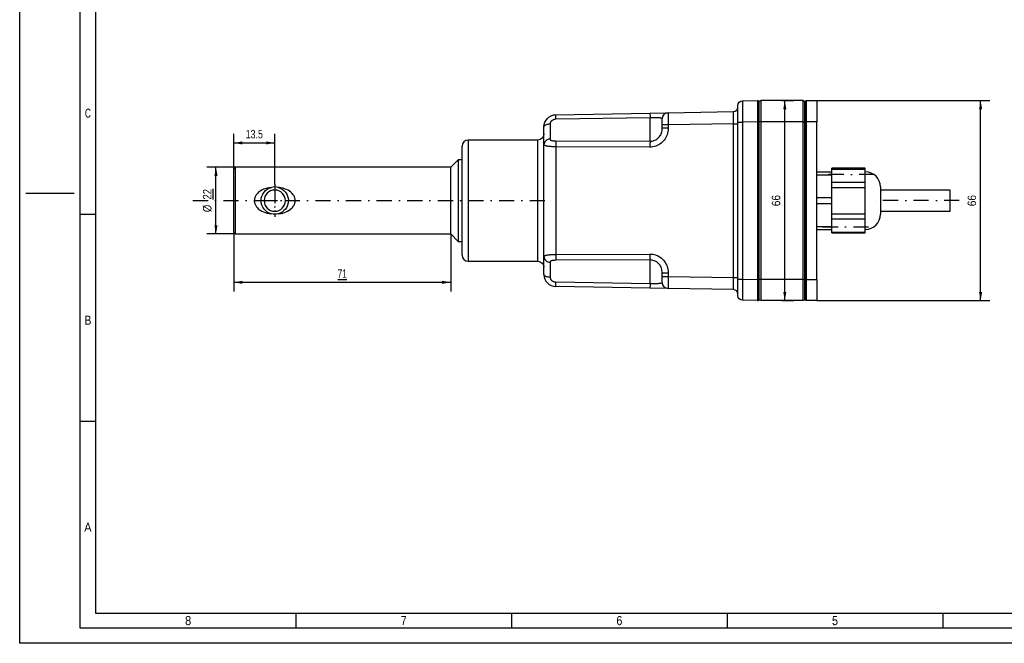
# Paper-space layout 'Blatt-1' of a CAD drawing. Header units: millimetres. Extents: x 0 to 594, y 0 to 420.
# Tile 1 of 4: x 0 to 325, y 0 to 206. Entities that reach past the tile are written whole.
import ezdxf
from ezdxf.enums import TextEntityAlignment as Align

# ---------------------------------------------------------------- set-up
doc = ezdxf.new("R2010")
doc.units = ezdxf.units.MM
doc.linetypes.add('DIVIDE', pattern=[10, 5, -2.5, 0, -2.5])
doc.layers.add('LAYER0', color=7, linetype='Continuous')
doc.styles.add('VERO0-osifont', font='osifont-2014-11-14.ttf')
doc.dimstyles.new('Vero Software', dxfattribs={"dimtxt": 2.8, "dimasz": 2.835641, "dimexe": 1.25, "dimexo": 3, "dimgap": 1.5, "dimtad": 1, "dimdsep": 46, "dimtxsty": 'VERO0-osifont', "dimblk1": 'ArrowheadClosed', "dimblk2": 'ArrowheadClosed', "dimsah": 1, "dimcen": 0, "dimclrt": 7, "dimaunit": 1, "dimadec": 3, "dimazin": 2, "dimtfac": 0.8, "dimtdec": 3, "dimtmove": 0, "dimatfit": 3, "dimfxl": 1, "dimtolj": 1, "dimarcsym": 0})

# ---------------------------------------------------------------- blocks, each defined once
blk = doc.blocks.new('ArrowheadClosed')
at = {"color": 0}
blk.add_solid([(0, 0), (-1, 0.18), (-1, -0.18)], dxfattribs=at)
blk = doc.blocks.new('*D18')
at = {"layer": 'LAYER0', "color": 56, "linetype": 'Continuous'}
for p, q in [((262.93, 179.09), (319.97, 179.09)), ((316.97, 113.09), (316.97, 179.09)), ((262.93, 113.09), (319.97, 113.09))]:
    blk.add_line(p, q, dxfattribs=at)
at = {"layer": 'LAYER0', "color": 56, "linetype": 'Continuous', "xscale": 2.83564090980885, "yscale": 2.83564090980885, "zscale": 2.83564090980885, "rotation": 90.0000000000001}
blk.add_blockref('ArrowheadClosed', (316.97, 179.09), dxfattribs=at)
at = {"layer": 'LAYER0', "color": 56, "linetype": 'Continuous', "extrusion": (0, 0, -1), "xscale": 2.83564090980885, "yscale": 2.83564090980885, "zscale": 2.83564090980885, "rotation": 269.9999999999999}
blk.add_blockref('ArrowheadClosed', (-316.97, 113.09), dxfattribs=at)
at = {"layer": 'LAYER0', "color": 230, "linetype": 'Continuous', "style": 'VERO0-osifont', "width": 0.975836}
blk.add_text('66', height=2.8, rotation=90, dxfattribs=at).set_placement((315.47, 144.26), (315.47, 147.93), align=Align.FIT)
blk = doc.blocks.new('*D20')
at = {"layer": 'LAYER0', "color": 56, "linetype": 'Continuous'}
for p, q in [((70.63, 156.59), (70.63, 168.13)), ((84.14, 151.49), (84.14, 168.13)), ((70.63, 165.13), (84.14, 165.13))]:
    blk.add_line(p, q, dxfattribs=at)
at = {"layer": 'LAYER0', "color": 56, "linetype": 'Continuous', "extrusion": (0, 0, -1), "xscale": 2.83564090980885, "yscale": 2.83564090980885, "zscale": 2.83564090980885}
blk.add_blockref('ArrowheadClosed', (-70.63, 165.13), dxfattribs=at)
at = {"layer": 'LAYER0', "color": 56, "linetype": 'Continuous', "xscale": 2.83564090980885, "yscale": 2.83564090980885, "zscale": 2.83564090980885}
blk.add_blockref('ArrowheadClosed', (84.14, 165.13), dxfattribs=at)
at = {"layer": 'LAYER0', "color": 7, "linetype": 'Continuous', "style": 'VERO0-osifont', "width": 0.978256}
blk.add_text('13.5', height=2.8, dxfattribs=at).set_placement((74.56, 166.63), (80.21, 166.63), align=Align.FIT)
blk = doc.blocks.new('*D21')
at = {"layer": 'LAYER0', "color": 56, "linetype": 'Continuous'}
for p, q in [((251.43, 179.09), (255.38, 179.09)), ((252.38, 113.09), (252.38, 179.09)), ((251.43, 113.09), (255.38, 113.09))]:
    blk.add_line(p, q, dxfattribs=at)
at = {"layer": 'LAYER0', "color": 56, "linetype": 'Continuous', "xscale": 2.83564090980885, "yscale": 2.83564090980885, "zscale": 2.83564090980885, "rotation": 90}
blk.add_blockref('ArrowheadClosed', (252.38, 179.09), dxfattribs=at)
at = {"layer": 'LAYER0', "color": 56, "linetype": 'Continuous', "extrusion": (0, 0, -1), "xscale": 2.83564090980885, "yscale": 2.83564090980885, "zscale": 2.83564090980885, "rotation": 270}
blk.add_blockref('ArrowheadClosed', (-252.38, 113.09), dxfattribs=at)
at = {"layer": 'LAYER0', "color": 7, "linetype": 'Continuous', "style": 'VERO0-osifont', "width": 0.975836}
blk.add_text('66', height=2.8, rotation=90, dxfattribs=at).set_placement((250.88, 144.26), (250.88, 147.93), align=Align.FIT)
blk = doc.blocks.new('*D27')
at = {"layer": 'LAYER0', "color": 56, "linetype": 'Continuous'}
for p, q in [((71.13, 157.09), (61.75, 157.09)), ((64.75, 135.09), (64.75, 157.09)), ((71.13, 135.09), (61.75, 135.09))]:
    blk.add_line(p, q, dxfattribs=at)
at = {"layer": 'LAYER0', "color": 56, "linetype": 'Continuous', "xscale": 2.83564090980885, "yscale": 2.83564090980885, "zscale": 2.83564090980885, "rotation": 90.00000000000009}
blk.add_blockref('ArrowheadClosed', (64.75, 157.09), dxfattribs=at)
at = {"layer": 'LAYER0', "color": 56, "linetype": 'Continuous', "extrusion": (0, 0, -1), "xscale": 2.83564090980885, "yscale": 2.83564090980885, "zscale": 2.83564090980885, "rotation": 269.9999999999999}
blk.add_blockref('ArrowheadClosed', (-64.75, 135.09), dxfattribs=at)
at = {"layer": 'LAYER0', "color": 7, "linetype": 'Continuous', "style": 'VERO0-osifont'}
for s, width, p, p2 in [('%%u22', 0.980352, (63.25, 146.46), (63.25, 149.93)), ('%%c', 0.78786, (63.25, 142.26), (63.25, 144.74))]:
    blk.add_text(s, height=2.8, rotation=90, dxfattribs=dict(at, width=width)).set_placement(p, p2, align=Align.FIT)
blk = doc.blocks.new('*D28')
at = {"layer": 'LAYER0', "color": 56, "linetype": 'Continuous'}
for p, q in [((70.63, 135.59), (70.63, 116.13)), ((142.18, 135.09), (142.18, 116.13)), ((70.63, 119.13), (142.18, 119.13))]:
    blk.add_line(p, q, dxfattribs=at)
at = {"layer": 'LAYER0', "color": 56, "linetype": 'Continuous', "extrusion": (0, 0, -1), "xscale": 2.83564090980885, "yscale": 2.83564090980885, "zscale": 2.83564090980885}
blk.add_blockref('ArrowheadClosed', (-70.63, 119.13), dxfattribs=at)
at = {"layer": 'LAYER0', "color": 56, "linetype": 'Continuous', "xscale": 2.83564090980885, "yscale": 2.83564090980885, "zscale": 2.83564090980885}
blk.add_blockref('ArrowheadClosed', (142.18, 119.13), dxfattribs=at)
at = {"layer": 'LAYER0', "color": 7, "linetype": 'Continuous', "style": 'VERO0-osifont', "width": 0.979109}
blk.add_text('%%u71', height=2.8, dxfattribs=at).set_placement((104.89, 120.63), (107.93, 120.63), align=Align.FIT)
blk = doc.blocks.new('Entity set 0')
at = {"layer": 'LAYER0', "color": 252, "linetype": 'Continuous'}
for p, q in [((0, 0), (0, 420)), ((20, 5), (20, 415)), ((2, 148.5), (18, 148.5)), ((20, 141.67), (25, 141.67)), ((20, 73.33), (25, 73.33)), ((91.12, 10), (91.12, 5)), ((162.25, 10), (162.25, 5)), ((233.37, 10), (233.37, 5)), ((304.5, 10), (304.5, 5)), ((589, 5), (20, 5)), ((594, 0), (0, 0))]:
    blk.add_line(p, q, dxfattribs=at)
at = {"layer": 'LAYER0', "color": 4, "linetype": 'Continuous'}
for p, q in [((25, 410), (25, 10)), ((25, 10), (584, 10))]:
    blk.add_line(p, q, dxfattribs=at)
at = {"layer": 'LAYER0', "color": 7, "linetype": 'Continuous', "style": 'VERO0-osifont'}
for s, width, p, p2 in [('C', 0.979347, (21.52, 173.45), (23.48, 173.45)), ('B', 0.977133, (21.34, 105.12), (23.66, 105.12)), ('A', 0.980459, (21.27, 36.79), (23.73, 36.79)), ('8', 0.977037, (54.54, 6), (56.59, 6)), ('7', 0.977877, (125.74, 6), (127.64, 6)), ('6', 0.975837, (196.83, 6), (198.79, 6)), ('5', 0.976716, (267.95, 6), (269.93, 6))]:
    blk.add_text(s, height=3, dxfattribs=dict(at, width=width)).set_placement(p, p2, align=Align.FIT)
blk = doc.blocks.new('View  1')
at = {"layer": 'LAYER0', "color": 4, "linetype": 'Continuous'}
for p, q in [((238.41, 178.99), (243.43, 179.08)), ((258.43, 179.09), (244.43, 179.09)), ((259.43, 179.09), (262.93, 179.09)), ((262.93, 179.09), (262.93, 172.09)), ((213.9, 175.09), (235.46, 175.47)), ((236.93, 172), (236.93, 177.49)), ((243.93, 172.09), (243.93, 178.59)), ((258.93, 178.59), (258.93, 172.09)), ((258.93, 172.09), (258.93, 178.59)), ((176.87, 174.44), (207.9, 174.98)), ((207.9, 174.98), (213.9, 175.09)), ((211.93, 171.09), (211.93, 173.09)), ((172.93, 164.57), (172.93, 170.44)), ((211.93, 169.96), (211.93, 171.09)), ((236.93, 120.19), (236.93, 172)), ((243.93, 120.09), (243.93, 172.09)), ((258.93, 172.09), (258.93, 120.09)), ((258.93, 120.09), (258.93, 172.09)), ((262.93, 120.09), (262.93, 172.09)), ((170.93, 166.09), (147.93, 166.09)), ((145.93, 128.09), (145.93, 164.09)), ((172.93, 127.62), (172.93, 164.57)), ((144.63, 159.54), (142.18, 157.09)), ((145.93, 159.54), (144.63, 159.54)), ((144.63, 159.54), (144.63, 132.64)), ((71.13, 157.09), (70.63, 156.59)), ((70.63, 135.59), (70.63, 156.59)), ((142.18, 157.09), (71.13, 157.09)), ((71.13, 157.09), (71.13, 135.09)), ((142.18, 135.09), (142.18, 157.09)), ((278.93, 156.75), (267.93, 156.75)), ((267.93, 156.48), (267.93, 156.75)), ((267.93, 155.59), (267.93, 156.48)), ((278.93, 156.48), (278.93, 156.75)), ((278.93, 154.32), (278.93, 156.48)), ((262.93, 155.59), (267.93, 155.59)), ((267.93, 154.59), (267.93, 155.59)), ((267.93, 153.05), (267.93, 154.59)), ((267.93, 152.15), (267.93, 153.05)), ((278.93, 152.15), (278.93, 154.32)), ((267.93, 150.42), (267.93, 152.15)), ((267.93, 148.64), (267.93, 150.42)), ((278.93, 150.42), (278.93, 152.15)), ((278.93, 146.09), (278.93, 150.42)), ((283.93, 150.59), (283.93, 141.59)), ((306.93, 149.59), (283.93, 149.59)), ((306.93, 142.59), (306.93, 149.59)), ((267.93, 147.09), (267.93, 148.64)), ((267.93, 145.09), (267.93, 147.09)), ((267.93, 143.55), (267.93, 145.09)), ((267.93, 141.76), (267.93, 143.55)), ((278.93, 141.76), (278.93, 146.09)), ((267.93, 140.03), (267.93, 141.76)), ((267.93, 139.14), (267.93, 140.03)), ((278.93, 140.03), (278.93, 141.76)), ((278.93, 137.86), (278.93, 140.03)), ((283.93, 142.59), (306.93, 142.59)), ((262.93, 136.59), (267.93, 136.59)), ((267.93, 137.59), (267.93, 139.14)), ((267.93, 136.59), (267.93, 137.59)), ((267.93, 135.7), (267.93, 136.59)), ((278.93, 135.7), (278.93, 137.86)), ((70.63, 135.59), (71.13, 135.09)), ((71.13, 135.09), (142.18, 135.09)), ((142.18, 135.09), (144.63, 132.64)), ((267.93, 135.43), (267.93, 135.7)), ((267.93, 135.43), (278.93, 135.43)), ((278.93, 135.43), (278.93, 135.7)), ((144.63, 132.64), (145.93, 132.64)), ((172.93, 121.74), (172.93, 127.62)), ((147.93, 126.09), (170.93, 126.09)), ((211.93, 121.09), (211.93, 122.23)), ((211.93, 119.09), (211.93, 121.09)), ((236.93, 114.69), (236.93, 120.19)), ((207.9, 117.2), (176.87, 117.74)), ((213.9, 117.09), (207.9, 117.2)), ((235.46, 116.72), (213.9, 117.09)), ((243.93, 113.59), (243.93, 120.09)), ((258.93, 120.09), (258.93, 113.59)), ((258.93, 113.59), (258.93, 120.09)), ((262.93, 120.09), (262.93, 113.09)), ((243.43, 113.1), (238.41, 113.19)), ((258.43, 113.09), (244.43, 113.09)), ((262.93, 113.09), (259.43, 113.09))]:
    blk.add_line(p, q, dxfattribs=at)
at = {"layer": 'LAYER0', "color": 136, "linetype": 'Continuous'}
for p, q in [((243.43, 172.08), (243.43, 179.08)), ((244.43, 179.09), (244.43, 172.09)), ((258.43, 172.09), (258.43, 179.09)), ((259.43, 179.09), (259.43, 172.09)), ((207.93, 173.4), (176.9, 172.95)), ((207.93, 165.68), (207.93, 173.4)), ((174.93, 171.28), (174.93, 166.38)), ((213.9, 171.09), (211.93, 171.09)), ((213.9, 169.96), (211.93, 169.96)), ((235.46, 171.47), (213.9, 171.09)), ((213.9, 171.09), (213.9, 169.96)), ((235.46, 171.47), (236.93, 171.47)), ((235.46, 120.72), (235.46, 171.47)), ((236.93, 172), (238.41, 172)), ((243.43, 172.08), (238.41, 172)), ((238.41, 172), (238.41, 120.19)), ((243.93, 172.08), (243.43, 172.08)), ((243.43, 120.1), (243.43, 172.08)), ((244.43, 172.09), (243.93, 172.09)), ((244.43, 172.09), (244.43, 120.09)), ((258.43, 172.09), (244.43, 172.09)), ((258.43, 120.09), (258.43, 172.09)), ((258.43, 172.09), (258.93, 172.09)), ((258.93, 172.09), (259.43, 172.09)), ((262.93, 172.09), (259.43, 172.09)), ((259.43, 172.09), (259.43, 120.09)), ((147.93, 166.09), (147.93, 126.09)), ((170.93, 126.09), (170.93, 166.09)), ((176.9, 165.79), (207.93, 165.68)), ((207.9, 163.72), (176.87, 163.85)), ((176.87, 163.85), (176.87, 128.33)), ((267.93, 156.48), (278.93, 156.48)), ((262.93, 154.59), (267.93, 154.59)), ((267.93, 152.15), (278.93, 152.15)), ((267.93, 150.42), (278.93, 150.42)), ((262.93, 147.09), (267.93, 147.09)), ((262.93, 145.09), (267.93, 145.09)), ((267.93, 141.76), (278.93, 141.76)), ((267.93, 140.03), (278.93, 140.03)), ((262.93, 137.59), (267.93, 137.59)), ((267.93, 135.7), (278.93, 135.7)), ((176.87, 128.33), (207.9, 128.46)), ((174.93, 125.8), (174.93, 120.9)), ((207.93, 126.5), (176.9, 126.39)), ((207.93, 118.78), (207.93, 126.5)), ((211.93, 122.23), (213.9, 122.23)), ((211.93, 121.09), (213.9, 121.09)), ((213.9, 122.23), (213.9, 121.09)), ((213.9, 121.09), (235.46, 120.72)), ((235.46, 120.72), (236.93, 120.72)), ((236.93, 120.19), (238.41, 120.19)), ((238.41, 120.19), (243.43, 120.1)), ((176.9, 119.24), (207.93, 118.78)), ((243.93, 120.1), (243.43, 120.1)), ((243.43, 113.1), (243.43, 120.1)), ((244.43, 120.09), (243.93, 120.09)), ((258.43, 120.09), (244.43, 120.09)), ((244.43, 120.09), (244.43, 113.09)), ((258.43, 113.09), (258.43, 120.09)), ((258.93, 120.09), (258.43, 120.09)), ((259.43, 120.09), (258.93, 120.09)), ((259.43, 120.09), (259.43, 113.09)), ((259.43, 120.09), (262.93, 120.09))]:
    blk.add_line(p, q, dxfattribs=at)
at = {"layer": 'LAYER0', "color": 100, "linetype": 'DIVIDE'}
for p, q in [((281.93, 154.75), (264.93, 154.75)), ((84.13, 151.49), (84.13, 140.69)), ((84.13, 150.29), (84.13, 141.89)), ((84.14, 151.49), (84.14, 140.69)), ((57.13, 146.09), (173.93, 146.09)), ((78.73, 146.09), (89.53, 146.09)), ((78.74, 146.09), (89.54, 146.09)), ((79.93, 146.09), (88.33, 146.09)), ((309.93, 146.09), (280.93, 146.09)), ((264.93, 137.43), (281.93, 137.43))]:
    blk.add_line(p, q, dxfattribs=at)
at = {"layer": 'LAYER0', "color": 136, "linetype": 'Continuous', "flags": 128}
for points in [[(238.41, 178.99), (238.41, 178.96), (238.4, 178.86), (238.4, 178.69), (238.4, 178.46), (238.4, 178.17), (238.4, 177.82), (238.4, 177.41), (238.4, 176.94), (238.4, 176.44), (238.4, 175.88), (238.4, 175.3), (238.4, 174.67), (238.4, 174.03), (238.4, 173.36), (238.41, 172.68), (238.41, 172)], [(235.46, 171.47), (235.46, 171.86), (235.47, 172.25), (235.47, 172.63), (235.47, 173), (235.47, 173.35), (235.47, 173.69), (235.47, 174), (235.47, 174.29), (235.47, 174.56), (235.47, 174.79), (235.47, 174.99), (235.47, 175.16), (235.47, 175.29), (235.47, 175.39), (235.46, 175.45), (235.46, 175.47)], [(176.9, 172.95), (176.74, 172.94), (176.58, 172.92), (176.42, 172.89), (176.26, 172.85), (176.1, 172.8), (175.95, 172.73), (175.81, 172.66), (175.67, 172.57), (175.54, 172.47), (175.42, 172.37), (175.33, 172.27), (175.25, 172.17), (175.17, 172.07), (175.11, 171.96), (175.05, 171.85), (175.01, 171.74), (174.98, 171.63), (174.95, 171.51), (174.94, 171.4), (174.93, 171.28)], [(176.9, 172.95), (176.89, 173.28), (176.89, 173.58), (176.88, 173.85), (176.88, 174.07), (176.87, 174.25), (176.87, 174.37), (176.87, 174.43), (176.87, 174.44)], [(207.9, 174.98), (207.9, 174.95), (207.9, 174.86), (207.91, 174.72), (207.91, 174.52), (207.92, 174.27), (207.92, 173.98), (207.93, 173.67), (207.93, 173.4)], [(211.93, 173.09), (211.92, 173.15), (211.88, 173.2), (211.83, 173.24), (211.76, 173.26), (211.68, 173.29), (211.59, 173.31), (211.49, 173.33), (211.38, 173.34), (211.24, 173.36), (211.1, 173.37), (210.94, 173.38), (210.7, 173.39), (210.45, 173.4), (210.27, 173.41), (210.07, 173.41), (209.87, 173.41), (209.58, 173.42), (209.28, 173.42), (209.06, 173.41), (208.84, 173.41), (208.62, 173.41), (208.45, 173.41), (208.28, 173.4), (208.11, 173.4), (207.93, 173.4)], [(213.9, 175.09), (213.9, 175.07), (213.89, 175.01), (213.89, 174.92), (213.89, 174.78), (213.89, 174.62), (213.89, 174.41), (213.89, 174.18), (213.89, 173.92), (213.89, 173.63), (213.89, 173.31), (213.89, 172.97), (213.89, 172.62), (213.89, 172.25), (213.89, 171.87), (213.9, 171.48), (213.9, 171.09)], [(174.93, 171.28), (174.59, 171.27), (174.25, 171.23), (173.93, 171.17), (173.65, 171.08), (173.4, 170.98), (173.2, 170.86), (173.06, 170.73), (172.97, 170.59), (172.93, 170.44)], [(213.9, 169.96), (213.88, 169.41), (213.81, 168.86), (213.7, 168.32), (213.56, 167.84), (213.38, 167.37), (213.16, 166.91), (212.91, 166.47), (212.62, 166.06), (212.3, 165.68), (211.95, 165.33), (211.58, 165), (211.18, 164.71), (210.75, 164.45), (210.31, 164.23), (209.85, 164.05), (209.37, 163.91), (208.89, 163.81), (208.39, 163.74), (207.9, 163.72)], [(207.93, 165.68), (208.26, 165.69), (208.59, 165.74), (208.92, 165.8), (209.23, 165.9), (209.54, 166.02), (209.84, 166.17), (210.12, 166.34), (210.39, 166.54), (210.64, 166.76), (210.87, 167), (211.08, 167.26), (211.27, 167.54), (211.44, 167.84), (211.59, 168.15), (211.71, 168.48), (211.8, 168.81), (211.88, 169.19), (211.92, 169.57), (211.93, 169.96)], [(174.93, 166.38), (174.59, 166.36), (174.25, 166.27), (173.93, 166.14), (173.65, 165.96), (173.4, 165.73), (173.2, 165.48), (173.06, 165.19), (172.97, 164.88), (172.93, 164.57)], [(174.93, 166.38), (174.94, 166.33), (174.95, 166.29), (174.97, 166.24), (175, 166.2), (175.04, 166.16), (175.08, 166.12), (175.14, 166.08), (175.2, 166.05), (175.26, 166.02), (175.36, 165.98), (175.46, 165.94), (175.57, 165.91), (175.69, 165.89), (175.83, 165.86), (175.97, 165.84), (176.11, 165.83), (176.26, 165.81), (176.42, 165.8), (176.58, 165.79), (176.74, 165.79), (176.9, 165.79)], [(176.9, 165.79), (176.89, 165.67), (176.89, 165.5), (176.88, 165.28), (176.88, 165.01), (176.87, 164.71), (176.87, 164.38), (176.87, 164.04), (176.87, 163.85)], [(207.93, 165.68), (207.93, 165.58), (207.92, 165.42), (207.92, 165.21), (207.91, 164.96), (207.91, 164.67), (207.9, 164.35), (207.9, 164.01), (207.9, 163.72)], [(176.87, 163.85), (176.54, 163.85), (176.21, 163.86), (175.89, 163.87), (175.58, 163.88), (175.28, 163.9), (174.99, 163.92), (174.71, 163.95), (174.45, 163.97), (174.21, 164.01), (173.98, 164.04), (173.78, 164.08), (173.59, 164.13), (173.42, 164.17), (173.28, 164.23), (173.16, 164.28), (173.07, 164.35), (172.99, 164.42), (172.95, 164.49), (172.93, 164.57)], [(172.93, 127.62), (172.95, 127.69), (173, 127.77), (173.07, 127.84), (173.17, 127.9), (173.28, 127.96), (173.41, 128), (173.56, 128.05), (173.72, 128.09), (173.9, 128.13), (174.09, 128.16), (174.29, 128.19), (174.51, 128.22), (174.73, 128.24), (174.97, 128.26), (175.26, 128.28), (175.57, 128.3), (175.89, 128.31), (176.22, 128.32), (176.54, 128.33), (176.87, 128.33)], [(172.93, 127.62), (172.97, 127.3), (173.06, 126.99), (173.2, 126.71), (173.4, 126.45), (173.65, 126.22), (173.93, 126.04), (174.25, 125.91), (174.59, 125.83), (174.93, 125.8)], [(176.87, 128.33), (176.87, 127.98), (176.87, 127.65), (176.87, 127.33), (176.88, 127.04), (176.88, 126.8), (176.89, 126.6), (176.9, 126.45), (176.9, 126.39)], [(207.9, 128.46), (208.24, 128.45), (208.59, 128.42), (208.93, 128.37), (209.41, 128.26), (209.9, 128.12), (210.36, 127.93), (210.81, 127.7), (211.25, 127.43), (211.66, 127.11), (212.05, 126.77), (212.4, 126.39), (212.68, 126.04), (212.93, 125.67), (213.16, 125.28), (213.35, 124.88), (213.52, 124.46), (213.69, 123.92), (213.81, 123.36), (213.88, 122.79), (213.9, 122.23)], [(207.9, 128.46), (207.9, 128.11), (207.9, 127.77), (207.91, 127.46), (207.91, 127.17), (207.92, 126.93), (207.92, 126.73), (207.93, 126.58), (207.93, 126.5)], [(176.9, 126.39), (176.74, 126.39), (176.58, 126.39), (176.42, 126.38), (176.26, 126.37), (176.1, 126.35), (175.95, 126.34), (175.81, 126.31), (175.67, 126.29), (175.54, 126.26), (175.42, 126.22), (175.33, 126.19), (175.25, 126.16), (175.17, 126.12), (175.11, 126.08), (175.05, 126.04), (175.01, 126), (174.98, 125.95), (174.95, 125.9), (174.94, 125.85), (174.93, 125.8)], [(211.93, 122.23), (211.92, 122.62), (211.87, 123.02), (211.79, 123.41), (211.68, 123.79), (211.57, 124.07), (211.44, 124.35), (211.29, 124.61), (211.12, 124.87), (210.94, 125.11), (210.75, 125.31), (210.55, 125.5), (210.34, 125.68), (210.11, 125.85), (209.87, 125.99), (209.58, 126.14), (209.27, 126.27), (208.95, 126.37), (208.62, 126.44), (208.39, 126.48), (208.16, 126.5), (207.93, 126.5)], [(172.93, 121.74), (172.97, 121.59), (173.06, 121.45), (173.2, 121.32), (173.4, 121.2), (173.65, 121.1), (173.93, 121.01), (174.25, 120.95), (174.59, 120.91), (174.93, 120.9)], [(174.93, 120.9), (174.94, 120.8), (174.95, 120.69), (174.97, 120.58), (175, 120.48), (175.04, 120.37), (175.08, 120.27), (175.14, 120.17), (175.2, 120.08), (175.26, 119.99), (175.36, 119.88), (175.46, 119.78), (175.57, 119.68), (175.69, 119.6), (175.83, 119.51), (175.97, 119.44), (176.11, 119.38), (176.26, 119.33), (176.42, 119.29), (176.58, 119.26), (176.74, 119.24), (176.9, 119.24)], [(213.9, 121.09), (213.9, 120.7), (213.89, 120.31), (213.89, 119.93), (213.89, 119.56), (213.89, 119.21), (213.89, 118.87), (213.89, 118.56), (213.89, 118.26), (213.89, 118), (213.89, 117.77), (213.89, 117.57), (213.89, 117.4), (213.89, 117.27), (213.89, 117.17), (213.9, 117.11), (213.9, 117.09)], [(235.46, 116.72), (235.46, 116.74), (235.47, 116.79), (235.47, 116.89), (235.47, 117.02), (235.47, 117.19), (235.47, 117.39), (235.47, 117.62), (235.47, 117.89), (235.47, 118.18), (235.47, 118.49), (235.47, 118.83), (235.47, 119.19), (235.47, 119.56), (235.47, 119.94), (235.46, 120.32), (235.46, 120.72)], [(238.41, 120.19), (238.41, 119.5), (238.4, 118.82), (238.4, 118.16), (238.4, 117.51), (238.4, 116.89), (238.4, 116.3), (238.4, 115.75), (238.4, 115.24), (238.4, 114.78), (238.4, 114.37), (238.4, 114.01), (238.4, 113.72), (238.4, 113.49), (238.4, 113.32), (238.41, 113.22), (238.41, 113.19)], [(176.87, 117.74), (176.87, 117.77), (176.87, 117.86), (176.87, 118.01), (176.88, 118.21), (176.88, 118.45), (176.89, 118.74), (176.9, 119.06), (176.9, 119.24)], [(207.93, 118.78), (207.93, 118.45), (207.92, 118.14), (207.92, 117.86), (207.91, 117.62), (207.91, 117.43), (207.9, 117.3), (207.9, 117.22), (207.9, 117.2)], [(207.93, 118.78), (208.26, 118.78), (208.58, 118.77), (208.91, 118.77), (209.23, 118.77), (209.54, 118.77), (209.83, 118.77), (210.12, 118.77), (210.39, 118.78), (210.64, 118.79), (210.87, 118.8), (211.08, 118.81), (211.27, 118.83), (211.44, 118.85), (211.59, 118.87), (211.71, 118.9), (211.8, 118.94), (211.86, 118.97), (211.9, 119), (211.93, 119.05), (211.93, 119.09)]]:
    blk.add_lwpolyline(points, dxfattribs=at)
at = {"layer": 'LAYER0', "color": 4, "linetype": 'Continuous', "flags": 128}
for points in [[(83.05, 150.46), (82.32, 150.36), (81.6, 150.21), (80.9, 150), (80.42, 149.82), (79.96, 149.6), (79.52, 149.36), (79.1, 149.08), (78.81, 148.85), (78.53, 148.6), (78.28, 148.33), (78.05, 148.04), (77.89, 147.8), (77.75, 147.55), (77.63, 147.29), (77.53, 147.02), (77.47, 146.8), (77.42, 146.57), (77.4, 146.34), (77.39, 146.11), (77.39, 145.87), (77.42, 145.62), (77.47, 145.37), (77.54, 145.13), (77.63, 144.89), (77.73, 144.66), (77.86, 144.43), (78, 144.21), (78.15, 144), (78.41, 143.7), (78.7, 143.42), (79.01, 143.16), (79.34, 142.93), (79.85, 142.64), (80.38, 142.38), (80.94, 142.17), (81.5, 142), (82.27, 141.83), (83.05, 141.72)], [(85.22, 141.72), (85.72, 141.79), (86.21, 141.87), (86.77, 142), (87.32, 142.17), (87.86, 142.37), (88.37, 142.61), (88.86, 142.89), (89.17, 143.1), (89.47, 143.34), (89.75, 143.59), (90.01, 143.86), (90.2, 144.1), (90.37, 144.36), (90.52, 144.62), (90.65, 144.9), (90.74, 145.14), (90.8, 145.39), (90.85, 145.65), (90.88, 145.9), (90.88, 146.16), (90.87, 146.42), (90.83, 146.68), (90.77, 146.93), (90.69, 147.17), (90.6, 147.4), (90.49, 147.63), (90.36, 147.84), (90.15, 148.14), (89.92, 148.42), (89.67, 148.67), (89.39, 148.91), (88.97, 149.22), (88.53, 149.49), (88.06, 149.72), (87.58, 149.92), (86.88, 150.15), (86.17, 150.32), (85.69, 150.4), (85.22, 150.46)]]:
    blk.add_lwpolyline(points, dxfattribs=at)
at = {"layer": 'LAYER0', "color": 4, "linetype": 'Continuous', "extrusion": (0, 0, -1)}
blk.add_circle((-84.13, 146.09), 3.5, dxfattribs=at)
for centre, radius, start, end in [((-238.43, 177.49), 1.5, 0, 89), ((-244.43, 178.59), 0.5, 0, 90), ((-258.43, 178.59), 0.5, 90, 180), ((-259.43, 178.59), 0.5, 0, 90), ((-176.94, 170.44), 4, 0.0013, 88.9959), ((-170.93, 168.09), 2, 180, 270), ((-84.14, 146.09), 4.5, 283.9213, 76.0782), ((-84.13, 146.09), 4.5, 103.9193, 256.08), ((-84.13, 146.09), 4.5, 256.0879, 283.9126), ((-170.93, 124.09), 2, 90, 180), ((-238.43, 114.69), 1.5, 271, 0), ((-244.43, 113.59), 0.5, 270, 0), ((-258.43, 113.59), 0.5, 180, 270), ((-259.43, 113.59), 0.5, 270, 0)]:
    blk.add_arc(centre, radius, start, end, dxfattribs=at)
at = {"layer": 'LAYER0', "color": 4, "linetype": 'Continuous'}
for centre, radius, start, end in [((243.43, 178.58), 0.5, 0, 91), ((235.43, 176.97), 1.5, 271, 0), ((213.93, 173.09), 2, 91, 180), ((147.93, 164.09), 2, 90, 180), ((278.93, 150.59), 5, 0, 90), ((84.13, 146.09), 4.5, 76.0896, 103.9114), ((278.93, 141.59), 5, 270, 0), ((147.93, 128.09), 2, 180, 270), ((176.93, 121.74), 4, 180.0027, 268.9984), ((213.93, 119.09), 2, 180, 269), ((235.43, 115.22), 1.5, 0, 89), ((243.43, 113.6), 0.5, 269, 0)]:
    blk.add_arc(centre, radius, start, end, dxfattribs=at)

psp = doc.layouts.new('Blatt-1')

# ---------------------------------------------------------------- block references
at = {"layer": 'LAYER0', "color": 4, "linetype": 'Continuous'}
for name in ['Entity set 0', 'View  1']:
    psp.add_blockref(name, (0, 0), dxfattribs=at)

# ---------------------------------------------------------------- dimensions: what is measured, and where the dimension line sits
at = {"layer": 'LAYER0', "color": 56, "linetype": 'Continuous'}
for base, p1, p2, override, picture, middle in [((252.382, 140.192), (251.435, 179.091), (251.435, 113.091), {"dimasz": 2.835641, "dimdsep": 46, "dimtxsty": 'VERO0-osifont'}, '*D21', (250.882, 149.425)), ((316.966, 171.961), (262.935, 113.091), (262.935, 179.091), {"dimasz": 2.835641, "dimdsep": 46, "dimtxsty": 'VERO0-osifont', "dimclrt": 230}, '*D18', (315.466, 149.425))]:
    dim = psp.add_linear_dim(base=base, p1=p1, p2=p2, angle=90, dimstyle='Vero Software', override=override, dxfattribs=at)
    dim.commit()
    dim.dimension.update_dxf_attribs({"geometry": picture, "text_midpoint": middle})
dim = psp.add_linear_dim(base=(77.667, 165.132), p1=(70.635, 156.591), p2=(84.136, 151.492), dimstyle='Vero Software', override={"dimasz": 2.835641, "dimdsep": 46, "dimtxsty": 'VERO0-osifont'}, dxfattribs=at)
dim.commit()
dim.dimension.update_dxf_attribs({"geometry": '*D20', "text_midpoint": (81.71, 166.632)})
dim = psp.add_linear_dim(base=(64.746, 151.093), p1=(71.135, 157.091), p2=(71.135, 135.091), angle=90, text='%%u⌀ <>', dimstyle='Vero Software', override={"dimasz": 2.835641, "dimdsep": 46, "dimtxsty": 'VERO0-osifont'}, dxfattribs=at)
dim.commit()
dim.dimension.update_dxf_attribs({"geometry": '*D27', "text_midpoint": (63.246, 151.426)})
dim = psp.add_linear_dim(base=(106.388, 119.127), p1=(70.635, 135.591), p2=(142.185, 135.091), text='%%u 71', dimstyle='Vero Software', override={"dimasz": 2.835641, "dimdsep": 46, "dimtxsty": 'VERO0-osifont'}, dxfattribs=at)
dim.commit()
dim.dimension.update_dxf_attribs({"geometry": '*D28', "text_midpoint": (109.433, 120.627)})

doc.saveas('drawing.dxf')
